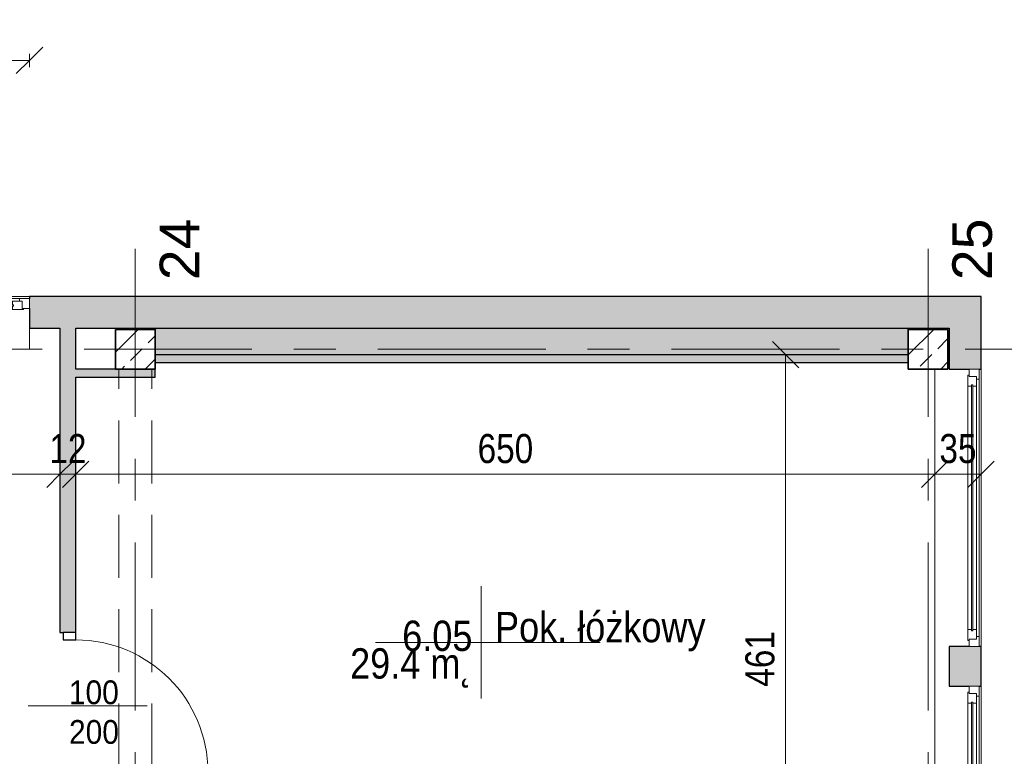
# Model space of a CAD drawing. Header units: centimetres. Extents: x -1743 to 21705, y -8842 to 3590.
# Tile 41 of 44: x 500 to 1245, y 2500 to 3058. Entities that reach past the tile are written whole.
import ezdxf

# ---------------------------------------------------------------- set-up
doc = ezdxf.new("R2010")
doc.units = ezdxf.units.CM
doc.linetypes.add('Oś', pattern=[222.25, 127, -31.75, 31.75, -31.75])
doc.linetypes.add('Ukryte', pattern=[71.438, 47.625, -23.813])
for name, color, linetype, lineweight in [('A-ANNO-DIMS', 211, 'Continuous', 13), ('A-ANNO-DIMS-100', 211, 'Continuous', 13), ('A-ANNO-NOTE', 131, 'Continuous', 9), ('A-AREA-IDEN', 2, 'Continuous', 13), ('A-DETL-GENF', 92, 'Continuous', 9), ('A-DETL-HDLN', 90, 'Ukryte', 9), ('A-DETL-MEDM', 33, 'Continuous', 25), ('A-DOOR', 31, 'Continuous', 13), ('A-GLAZ', 151, 'Continuous', 13), ('A-WALL', 113, 'Continuous', 13), ('S-COLS', 52, 'Continuous', 9), ('S-GRID', 1, 'Continuous', 13), ('S-GRID-IDEN', 1, 'Continuous', 13)]:
    doc.layers.add(name, color=color, linetype=linetype, lineweight=lineweight)
doc.styles.add('Arial', font='arial.ttf', dxfattribs={"width": 0.9, "height": 18})
doc.styles.add('Arial Narrow_2', font='ARIALN.TTF', dxfattribs={"height": 22})
doc.styles.add('Arial_1', font='arial.ttf', dxfattribs={"height": 30})
doc.styles.add('Arial_3', font='arial.ttf', dxfattribs={"width": 0.85, "height": 23})
doc.dimstyles.new('Diagonal_1_100__0_1__1', dxfattribs={"dimscale": 30.48, "dimtxt": 22.515481, "dimasz": 0.656168, "dimexe": 0.164042, "dimexo": 0.0625, "dimgap": 0.065617, "dimtad": 1, "dimdec": 1, "dimrnd": 0.1, "dimdsep": 46, "dimtxsty": 'Arial Narrow_2', "dimblk1": 'OBLIQUE', "dimblk2": 'OBLIQUE', "dimsah": 1, "dimcen": 0.09, "dimazin": 0, "dimtfac": 1, "dimtdec": 4, "dimtix": 1, "dimtmove": 0, "dimatfit": 3, "dimfxl": 0.164042, "dimfxlon": 1, "dimtvp": 1, "dimtolj": 1, "dimtzin": 0, "dimarcsym": 2})
doc.dimstyles.new('Diagonal_1_100__0_1__3', dxfattribs={"dimscale": 30.48, "dimtxt": 22.515481, "dimasz": 0.656168, "dimexe": 0.164042, "dimexo": 0.0625, "dimgap": 0.065617, "dimtad": 1, "dimdec": 1, "dimrnd": 0.1, "dimdsep": 46, "dimtxsty": 'Arial Narrow_2', "dimblk1": 'OBLIQUE', "dimblk2": 'OBLIQUE', "dimsah": 1, "dimcen": 0.09, "dimazin": 0, "dimtfac": 1, "dimtdec": 4, "dimtix": 1, "dimtmove": 0, "dimatfit": 3, "dimfxl": 0.164042, "dimfxlon": 1, "dimtvp": 1, "dimtolj": 1, "dimtzin": 0, "dimarcsym": 2})

# ---------------------------------------------------------------- blocks, each defined once
blk = doc.blocks.new('M_Concrete-Square-Column - 300 x 300mm-1795932-6_piętro IV __13_80 m_ - stan istniejący')
at = {"layer": 'S-COLS'}
h = blk.add_hatch(dxfattribs=at)
h.set_pattern_fill('FP_14', color=256, style=0, pattern_type=2)
h.set_pattern_definition([(225, (1187.377, 2808.326), (17.67767, -17.67767), []), (225, (1169.7, 2808.326), (17.67767, -17.67767), [12.5, -6.25])])
h.paths.add_polyline_path([(-15, 15), (-15, -15), (15, -15), (15, 15)], flags=0)
at = {"layer": 'S-COLS', "lineweight": 35}
for p, q in [((-15, 15), (15, 15)), ((-15, -15), (-15, 15)), ((15, 15), (15, -15)), ((15, -15), (-15, -15))]:
    blk.add_line(p, q, dxfattribs=at)
blk = doc.blocks.new('M_Concrete-Square-Column - 300 x 300mm-V14-6_piętro IV __13_80 m_ - stan istniejący')
at = {"layer": 'S-COLS'}
h = blk.add_hatch(dxfattribs=at)
h.set_pattern_fill('FP_18', color=256, style=0, pattern_type=2)
h.set_pattern_definition([(45, (-587.377, -2808.326), (-17.67767, 17.67767), []), (45, (-569.7, -2808.326), (-17.67767, 17.67767), [12.5, -6.25])])
h.paths.add_polyline_path([(15, -15), (15, 15), (-15, 15), (-15, -15)], flags=0)
at = {"layer": 'S-COLS', "lineweight": 35}
for p, q in [((15, 15), (-15, 15)), ((-15, 15), (-15, -15)), ((15, -15), (15, 15)), ((-15, -15), (15, -15))]:
    blk.add_line(p, q, dxfattribs=at)
blk = doc.blocks.new('DRZWI 1S - automatyczna etykieta - Drzwi 100-2252159-6_piętro IV __13_80 m_ - stan istniejący')
at = {"layer": 'A-DETL-GENF'}
for p, q in [((-55.5, 6), (-55.5, -3.5)), ((-50, 6), (-55.5, 6)), ((-50, -3.5), (-50, 6)), ((55.5, 6), (50, 6)), ((50, 6), (50, -3.5)), ((55.5, -3.5), (55.5, 6)), ((-55.5, -3.5), (-50, -3.5)), ((50, -3.5), (55.5, -3.5))]:
    blk.add_line(p, q, dxfattribs=at)
at = {"layer": 'A-DETL-MEDM'}
for p, q in [((-50, 6), (-55.5, 6)), ((-55.5, 6), (-55.5, -3.5)), ((-50, -3.5), (-50, 6)), ((50, -3.5), (50, 6)), ((50, 6), (55.5, 6)), ((55.5, 6), (55.5, -3.5)), ((-55.5, -3.5), (-50, -3.5)), ((55.5, -3.5), (50, -3.5))]:
    blk.add_line(p, q, dxfattribs=at)
at = {"layer": 'A-DOOR'}
blk.add_line((50, 6), (50, 106), dxfattribs=at)
blk.add_arc((50, 6), 100, 90, 180, dxfattribs=at)
blk = doc.blocks.new('Okno - automatyczna etykieta - 210x165 _nietypowy podział_-2208582-6_piętro IV __13_80 m_ - stan istniejący')
at = {"layer": 'A-GLAZ'}
for p, q in [((-97.5, 10.5), (-105, 10.5)), ((-105, 10.5), (-105, 3)), ((-105, 10.5), (105, 10.5)), ((-92, 8.5), (-99.5, 8.5)), ((-99.5, 8.5), (-99.5, 3)), ((-99.5, 3), (-99.5, 8.5)), ((-99.5, 8.5), (-97.5, 8.5)), ((-97.5, 8.5), (-97.5, 10.5)), ((97.5, 10.5), (-97.5, 10.5)), ((-92, 5.75), (-92, 8.5)), ((92, 8.5), (-92, 8.5)), ((99.5, 8.5), (92, 8.5)), ((92, 8.5), (92, 5.75)), ((105, 10.5), (97.5, 10.5)), ((97.5, 10.5), (97.5, 8.5)), ((97.5, 8.5), (99.5, 8.5)), ((99.5, 3), (99.5, 8.5)), ((99.5, 8.5), (99.5, 3)), ((105, 3), (105, 10.5)), ((-105, 3), (-99.5, 3)), ((-99.5, 3), (-100.5, 3)), ((-100.5, 3), (-100.5, 2)), ((-100.5, 2), (-92, 2)), ((93, 5.75), (-93, 5.75)), ((-93, 5.75), (-93, 4.75)), ((-93, 4.75), (-93, 5.75)), ((-93, 5.75), (-92, 5.75)), ((-93, 4.75), (93, 4.75)), ((-92, 4.75), (-93, 4.75)), ((-92, 2), (-92, 4.75)), ((92, 2), (-92, 2)), ((92, 5.75), (93, 5.75)), ((92, 4.75), (92, 2)), ((93, 4.75), (92, 4.75)), ((92, 2), (100.5, 2)), ((93, 4.75), (93, 5.75)), ((93, 5.75), (93, 4.75)), ((100.5, 3), (99.5, 3)), ((99.5, 3), (105, 3)), ((100.5, 2), (100.5, 3))]:
    blk.add_line(p, q, dxfattribs=at)
blk = doc.blocks.new('Okno - automatyczna etykieta - 200x165 _nietypowy podział_-2208530-6_piętro IV __13_80 m_ - stan istniejący')
at = {"layer": 'A-GLAZ'}
for p, q in [((-92.5, 10.5), (-100, 10.5)), ((-100, 10.5), (-100, 3)), ((-100, 10.5), (100, 10.5)), ((-87, 8.5), (-94.5, 8.5)), ((-94.5, 8.5), (-94.5, 3)), ((-94.5, 3), (-94.5, 8.5)), ((-94.5, 8.5), (-92.5, 8.5)), ((-92.5, 8.5), (-92.5, 10.5)), ((92.5, 10.5), (-92.5, 10.5)), ((-87, 5.75), (-87, 8.5)), ((87, 8.5), (-87, 8.5)), ((94.5, 8.5), (87, 8.5)), ((87, 8.5), (87, 5.75)), ((100, 10.5), (92.5, 10.5)), ((92.5, 10.5), (92.5, 8.5)), ((92.5, 8.5), (94.5, 8.5)), ((94.5, 3), (94.5, 8.5)), ((94.5, 8.5), (94.5, 3)), ((100, 3), (100, 10.5)), ((-100, 3), (-94.5, 3)), ((-94.5, 3), (-95.5, 3)), ((-95.5, 3), (-95.5, 2)), ((-95.5, 2), (-87, 2)), ((88, 5.75), (-88, 5.75)), ((-88, 5.75), (-88, 4.75)), ((-88, 4.75), (-88, 5.75)), ((-88, 5.75), (-87, 5.75)), ((-88, 4.75), (88, 4.75)), ((-87, 4.75), (-88, 4.75)), ((-87, 2), (-87, 4.75)), ((87, 2), (-87, 2)), ((87, 5.75), (88, 5.75)), ((87, 4.75), (87, 2)), ((88, 4.75), (87, 4.75)), ((87, 2), (95.5, 2)), ((88, 4.75), (88, 5.75)), ((88, 5.75), (88, 4.75)), ((95.5, 3), (94.5, 3)), ((94.5, 3), (100, 3)), ((95.5, 2), (95.5, 3)), ((-100, -26), (-100, -12)), ((100, -12), (100, -26)), ((-100, -28), (-100, -26)), ((-100, -28), (100, -28)), ((100, -26), (100, -28))]:
    blk.add_line(p, q, dxfattribs=at)
blk = doc.blocks.new('DIMBLOCK71-6_piętro IV __13_80 m_ - stan istniejący')
at = {"layer": 'A-ANNO-DIMS-100'}
for p, q in [((1079.48, 2804.33), (1069.48, 2814.33)), ((1074.48, 2804.33), (1084.48, 2804.33)), ((1079.48, 2804.33), (1074.48, 2804.33)), ((1079.48, 2343.33), (1079.48, 2804.33)), ((1079.48, 2804.33), (1089.48, 2794.33)), ((1079.48, 2343.33), (1069.48, 2353.33)), ((1074.48, 2343.33), (1084.48, 2343.33)), ((1079.48, 2343.33), (1074.48, 2343.33)), ((1079.48, 2343.33), (1089.48, 2333.33))]:
    blk.add_line(p, q, dxfattribs=at)
at = {"layer": 'A-ANNO-DIMS-100', "color": 0, "insert": (1049.05, 2552.92), "char_height": 22, "width": 50.1774, "attachment_point": 1, "rotation": 90, "line_spacing_factor": 0.974696, "style": 'Arial Narrow_2'}
blk.add_mtext('461', dxfattribs=at)
blk = doc.blocks.new('_Oblique')
at = {"color": 0, "linetype": 'ByBlock', "lineweight": -2}
blk.add_line((-0.5, -0.5), (0.5, 0.5), dxfattribs=at)
blk = doc.blocks.new('DIMBLOCK108-6_piętro IV __13_80 m_ - stan istniejący')
at = {"layer": 'A-ANNO-DIMS-100'}
for p, q in [((307.38, 3027.02), (317.38, 3037.02)), ((507.38, 3027.02), (517.38, 3037.02)), ((307.38, 3027.02), (297.38, 3017.02)), ((307.38, 3022.02), (307.38, 3032.02)), ((307.38, 3027.02), (507.38, 3027.02)), ((307.38, 3027.02), (307.38, 3022.02)), ((507.38, 3027.02), (497.38, 3017.02)), ((507.38, 3022.02), (507.38, 3032.02)), ((507.38, 3027.02), (507.38, 3022.02))]:
    blk.add_line(p, q, dxfattribs=at)
at = {"layer": 'A-ANNO-DIMS-100', "color": 0, "insert": (386.47, 3057.45), "char_height": 22, "width": 50.1774, "attachment_point": 1, "line_spacing_factor": 0.974696, "style": 'Arial Narrow_2'}
blk.add_mtext('200', dxfattribs=at)
blk = doc.blocks.new('METKA_POMIESZCZENIA2 - Rozbudowana - bez ramki-2396678-6_piętro IV __13_80 m_ - stan istniejący')
at = {"layer": 'A-AREA-IDEN'}
for p, q in [((0, 0.425), (0, 0)), ((0.0976, 0), (-0.8, 0)), ((-0.8, 0), (0.9, 0)), ((0, 0), (0, -0.425))]:
    blk.add_line(p, q, dxfattribs=at)
blk = doc.blocks.new('DIMBLOCK275-6_piętro IV __13_80 m_ - stan istniejący')
at = {"layer": 'A-ANNO-DIMS-100'}
for p, q in [((297.38, 2713.76), (307.38, 2723.76)), ((530.38, 2713.76), (540.38, 2723.76)), ((297.38, 2713.76), (287.38, 2703.76)), ((297.38, 2718.76), (297.38, 2708.76)), ((297.38, 2713.76), (297.38, 2718.76)), ((297.38, 2713.76), (530.38, 2713.76)), ((530.38, 2713.76), (520.38, 2703.76)), ((530.38, 2718.76), (530.38, 2708.76)), ((530.38, 2713.76), (530.38, 2718.76))]:
    blk.add_line(p, q, dxfattribs=at)
at = {"layer": 'A-ANNO-DIMS-100', "color": 0, "insert": (392.97, 2744.2), "char_height": 22, "width": 50.1774, "attachment_point": 1, "line_spacing_factor": 0.974696, "style": 'Arial Narrow_2'}
blk.add_mtext('233', dxfattribs=at)
blk = doc.blocks.new('DIMBLOCK276-6_piętro IV __13_80 m_ - stan istniejący')
at = {"layer": 'A-ANNO-DIMS-100'}
for p, q in [((530.38, 2713.76), (540.38, 2723.76)), ((542.38, 2713.76), (552.38, 2723.76)), ((530.38, 2713.76), (520.38, 2703.76)), ((530.38, 2718.76), (530.38, 2708.76)), ((530.38, 2713.76), (530.38, 2718.76)), ((530.38, 2713.76), (542.38, 2713.76)), ((542.38, 2713.76), (532.38, 2703.76)), ((542.38, 2718.76), (542.38, 2708.76)), ((542.38, 2713.76), (542.38, 2718.76))]:
    blk.add_line(p, q, dxfattribs=at)
at = {"layer": 'A-ANNO-DIMS-100', "color": 0, "insert": (522.44, 2744.2), "char_height": 22, "width": 33.4516, "attachment_point": 1, "line_spacing_factor": 0.974696, "style": 'Arial Narrow_2'}
blk.add_mtext('12', dxfattribs=at)
blk = doc.blocks.new('DIMBLOCK277-6_piętro IV __13_80 m_ - stan istniejący')
at = {"layer": 'A-ANNO-DIMS-100'}
for p, q in [((542.38, 2713.76), (552.38, 2723.76)), ((1192.38, 2713.76), (1202.38, 2723.76)), ((542.38, 2713.76), (532.38, 2703.76)), ((542.38, 2718.76), (542.38, 2708.76)), ((542.38, 2713.76), (542.38, 2718.76)), ((542.38, 2713.76), (1192.38, 2713.76)), ((1192.38, 2713.76), (1182.38, 2703.76)), ((1192.38, 2718.76), (1192.38, 2708.76)), ((1192.38, 2713.76), (1192.38, 2718.76))]:
    blk.add_line(p, q, dxfattribs=at)
at = {"layer": 'A-ANNO-DIMS-100', "color": 0, "insert": (846.47, 2744.2), "char_height": 22, "width": 50.1774, "attachment_point": 1, "line_spacing_factor": 0.974696, "style": 'Arial Narrow_2'}
blk.add_mtext('650', dxfattribs=at)
blk = doc.blocks.new('DIMBLOCK278-6_piętro IV __13_80 m_ - stan istniejący')
at = {"layer": 'A-ANNO-DIMS-100'}
for p, q in [((1192.38, 2713.76), (1202.38, 2723.76)), ((1227.38, 2713.76), (1237.38, 2723.76)), ((1192.38, 2713.76), (1182.38, 2703.76)), ((1192.38, 2718.76), (1192.38, 2708.76)), ((1192.38, 2713.76), (1192.38, 2718.76)), ((1192.38, 2713.76), (1227.38, 2713.76)), ((1227.38, 2713.76), (1217.38, 2703.76)), ((1227.38, 2718.76), (1227.38, 2708.76)), ((1227.38, 2713.76), (1227.38, 2718.76))]:
    blk.add_line(p, q, dxfattribs=at)
at = {"layer": 'A-ANNO-DIMS-100', "color": 0, "insert": (1195.94, 2744.2), "char_height": 22, "width": 33.4516, "attachment_point": 1, "line_spacing_factor": 0.974696, "style": 'Arial Narrow_2'}
blk.add_mtext('35', dxfattribs=at)

msp = doc.modelspace()

# ---------------------------------------------------------------- hatches: boundary and pattern name
at = {"layer": 'A-WALL'}
h = msp.add_hatch(color=9, dxfattribs=at)
h.paths.add_polyline_path([(1227.38, 2824.33), (1227.38, 2848.33), (507.38, 2848.33), (507.38, 2824.33), (1203.38, 2824.33)], flags=0)
h.paths.add_polyline_path([(285.38, 2824.33), (307.38, 2824.33), (307.38, 2848.33), (267.38, 2848.33), (267.38, 2824.33)], flags=0)
h.paths.add_polyline_path([(113.38, 2824.33), (157.38, 2824.33), (157.38, 2848.33), (-182.62, 2848.33), (-182.62, 2824.33), (17.38, 2824.33)], flags=0)
h.paths.add_polyline_path([(-297.62, 2824.33), (-292.62, 2824.33), (-292.62, 2848.33), (-332.62, 2848.33), (-332.62, 2824.33), (-302.62, 2824.33)], flags=0)
h.paths.add_polyline_path([(-532.62, 2824.33), (-532.62, 2848.33), (-1217.62, 2848.33), (-1217.62, 2824.33), (-547.62, 2824.33)], flags=0)
h = msp.add_hatch(color=9, dxfattribs=at)
h.paths.add_polyline_path([(532.88, 132.33), (542.38, 132.33), (542.38, 139.33), (530.38, 139.33), (530.38, 132.33)], flags=0)
h.paths.add_polyline_path([(542.38, 250.33), (542.38, 465.83), (530.38, 465.83), (530.38, 250.33), (532.88, 250.33)], flags=0)
h.paths.add_polyline_path([(542.38, 657.83), (542.38, 660.33), (530.38, 660.33), (530.38, 657.83), (532.88, 657.83)], flags=0)
h.paths.add_polyline_path([(542.38, 781.33), (542.38, 1102.83), (530.38, 1102.83), (530.38, 781.33)], flags=0)
h.paths.add_polyline_path([(530.38, 1312.83), (542.38, 1312.83), (542.38, 1431.33), (530.38, 1431.33)], flags=0)
h.paths.add_polyline_path([(542.38, 1633.83), (542.38, 2022.83), (530.38, 2022.83), (530.38, 1633.83), (532.88, 1633.83)], flags=0)
h.paths.add_polyline_path([(532.88, 2173.83), (542.38, 2173.83), (542.38, 2458.83), (530.38, 2458.83), (530.38, 2173.83)], flags=0)
h.paths.add_polyline_path([(530.38, 2593.83), (542.38, 2593.83), (542.38, 2824.33), (530.38, 2824.33), (530.38, 2634.26)], flags=0)
for points in [[(1172.38, 2804.33), (1172.38, 2824.33), (602.38, 2824.33), (602.38, 2804.33), (736.44, 2804.33)], [(602.38, 2798.33), (1172.38, 2798.33), (1172.38, 2804.33), (602.38, 2804.33)], [(602.38, 2787.33), (602.38, 2793.33), (542.38, 2793.33), (542.38, 2787.33), (572.38, 2787.33)]]:
    msp.add_hatch(color=9, dxfattribs=at).paths.add_polyline_path(points, flags=0)
h = msp.add_hatch(color=9, dxfattribs=at)
h.paths.add_polyline_path([(1227.38, 393.33), (1227.38, 423.33), (1203.38, 423.33), (1203.38, 393.33)], flags=0)
h.paths.add_polyline_path([(1223.88, 633.33), (1227.38, 633.33), (1227.38, 663.33), (1203.38, 663.33), (1203.38, 633.33), (1218.38, 633.33)], flags=0)
h.paths.add_polyline_path([(1223.88, 873.33), (1227.38, 873.33), (1227.38, 903.33), (1203.38, 903.33), (1203.38, 873.33), (1218.38, 873.33)], flags=0)
h.paths.add_polyline_path([(1218.38, 1113.33), (1227.38, 1113.33), (1227.38, 1143.33), (1203.38, 1143.33), (1203.38, 1113.33)], flags=0)
h.paths.add_polyline_path([(1223.88, 1353.33), (1227.38, 1353.33), (1227.38, 1383.33), (1203.38, 1383.33), (1203.38, 1353.33), (1218.38, 1353.33)], flags=0)
h.paths.add_polyline_path([(1225.88, 1593.33), (1227.38, 1593.33), (1227.38, 1623.33), (1203.38, 1623.33), (1203.38, 1593.33), (1223.88, 1593.33)], flags=0)
h.paths.add_polyline_path([(1223.88, 1833.33), (1227.38, 1833.33), (1227.38, 1863.33), (1203.38, 1863.33), (1203.38, 1833.33), (1218.38, 1833.33)], flags=0)
h.paths.add_polyline_path([(1218.38, 2073.33), (1227.38, 2073.33), (1227.38, 2103.33), (1203.38, 2103.33), (1203.38, 2073.33)], flags=0)
h.paths.add_polyline_path([(1218.38, 2313.33), (1227.38, 2313.33), (1227.38, 2343.33), (1203.38, 2343.33), (1203.38, 2313.33)], flags=0)
h.paths.add_polyline_path([(1223.88, 2553.33), (1227.38, 2553.33), (1227.38, 2583.33), (1203.38, 2583.33), (1203.38, 2553.33), (1218.38, 2553.33)], flags=0)
h.paths.add_polyline_path([(1203.38, 2793.33), (1227.38, 2793.33), (1227.38, 2824.33), (1203.38, 2824.33), (1203.38, 2808.33)], flags=0)

# ---------------------------------------------------------------- linework, layer by layer
at = {"layer": 'A-ANNO-NOTE', "lineweight": 13}
msp.add_line((506.38, 2538.33), (596.38, 2538.33), dxfattribs=at)
at = {"layer": 'A-DETL-HDLN'}
for p, q in [((574.88, 420.83), (574.88, 2793.33)), ((599.88, 420.83), (599.88, 2793.33))]:
    msp.add_line(p, q, dxfattribs=at)
at = {"layer": 'A-WALL'}
for p, q in [((307.38, 2848.33), (507.38, 2848.33)), ((1192.38, 2823.33), (1192.38, 2824.33)), ((1192.38, 2343.33), (1192.38, 2793.33)), ((1227.38, 2793.33), (1227.38, 2583.33)), ((1227.38, 2553.33), (1227.38, 2343.33))]:
    msp.add_line(p, q, dxfattribs=at)
at = {"layer": 'A-WALL', "color": 7, "lineweight": 25}
for p, q in [((1227.38, 2848.33), (507.38, 2848.33)), ((507.38, 2848.33), (507.38, 2846.83)), ((1227.38, 2793.33), (1227.38, 2848.33)), ((507.38, 2839.33), (507.38, 2824.33)), ((507.38, 2824.33), (530.38, 2824.33)), ((530.38, 2824.33), (530.38, 2593.83)), ((542.38, 2793.33), (542.38, 2824.33)), ((542.38, 2824.33), (1203.38, 2824.33)), ((602.38, 2824.33), (602.38, 2823.33)), ((1172.38, 2823.33), (1172.38, 2824.33)), ((1203.38, 2824.33), (1203.38, 2793.33)), ((602.38, 2804.33), (1172.38, 2804.33)), ((602.38, 2798.33), (1172.38, 2798.33)), ((572.38, 2793.33), (542.38, 2793.33)), ((542.38, 2593.83), (542.38, 2787.33)), ((542.38, 2787.33), (602.38, 2787.33)), ((602.38, 2787.33), (602.38, 2793.33)), ((1203.38, 2793.33), (1218.38, 2793.33)), ((1225.88, 2793.33), (1227.38, 2793.33)), ((530.38, 2593.83), (532.88, 2593.83)), ((1218.38, 2583.33), (1203.38, 2583.33)), ((1203.38, 2583.33), (1203.38, 2553.33)), ((1227.38, 2583.33), (1225.88, 2583.33)), ((1227.38, 2553.33), (1227.38, 2583.33)), ((1203.38, 2553.33), (1218.38, 2553.33)), ((1225.88, 2553.33), (1227.38, 2553.33))]:
    msp.add_line(p, q, dxfattribs=at)
at = {"layer": 'S-GRID', "linetype": 'Oś'}
for p, q in [((587.38, 2884.27), (587.38, 27.13)), ((1187.38, 2884.27), (1187.38, 27.13)), ((1342.46, 2808.33), (-1368.76, 2808.33))]:
    msp.add_line(p, q, dxfattribs=at)

# ---------------------------------------------------------------- block references
at = {"layer": 'A-AREA-IDEN', "xscale": 99.99999999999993, "yscale": 99.99999999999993, "zscale": 99.99999999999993}
msp.add_blockref('METKA_POMIESZCZENIA2 - Rozbudowana - bez ramki-2396678-6_piętro IV __13_80 m_ - stan istniejący', (849.2, 2586.41), dxfattribs=at)
at = {"layer": 'A-DOOR', "rotation": 269.9999999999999}
msp.add_blockref('DRZWI 1S - automatyczna etykieta - Drzwi 100-2252159-6_piętro IV __13_80 m_ - stan istniejący', (536.38, 2538.33), dxfattribs=at)
at = {"layer": 'A-GLAZ'}
msp.add_blockref('Okno - automatyczna etykieta - 200x165 _nietypowy podział_-2208530-6_piętro IV __13_80 m_ - stan istniejący', (407.38, 2836.33), dxfattribs=at)
at = {"layer": 'A-GLAZ', "rotation": 269.9999999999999}
for p in [(1215.38, 2688.33), (1215.38, 2448.33)]:
    msp.add_blockref('Okno - automatyczna etykieta - 210x165 _nietypowy podział_-2208582-6_piętro IV __13_80 m_ - stan istniejący', p, dxfattribs=at)
at = {"layer": 'S-COLS'}
msp.add_blockref('M_Concrete-Square-Column - 300 x 300mm-V14-6_piętro IV __13_80 m_ - stan istniejący', (587.38, 2808.33), dxfattribs=at)
at = {"layer": 'S-COLS', "rotation": 180}
msp.add_blockref('M_Concrete-Square-Column - 300 x 300mm-1795932-6_piętro IV __13_80 m_ - stan istniejący', (1187.38, 2808.33), dxfattribs=at)

# ---------------------------------------------------------------- texts
at = {"layer": 'A-ANNO-NOTE', "lineweight": 211, "char_height": 18, "width": 38.07, "attachment_point": 5, "line_spacing_factor": 0.936439, "style": 'Arial'}
for s, insert in [('\\pxqc,t6.35,12.7,19.05,25.4,31.75,38.1,44.45,50.8,57.15,63.5,69.85,76.2,82.55,88.9,95.25,101.6,107.95,114.3,120.65,127,133.35,139.7,146.05,152.4,158.75,165.1,171.45,177.8,184.15,190.5,196.85,203.2;{100}', (556.07, 2548.56)), ('\\pxqc,t6.35,12.7,19.05,25.4,31.75,38.1,44.45,50.8,57.15,63.5,69.85,76.2,82.55,88.9,95.25,101.6,107.95,114.3,120.65,127,133.35,139.7,146.05,152.4,158.75,165.1,171.45,177.8,184.15,190.5,196.85,203.2;{200}', (556.16, 2518.56))]:
    msp.add_mtext(s, dxfattribs=dict(at, insert=insert))
at = {"layer": 'A-AREA-IDEN', "char_height": 23, "line_spacing_factor": 0.936439, "style": 'Arial_3'}
for s, insert, width, attachment_point in [('\\pxt3.69565,7.3913,11.08696,14.78261,18.47826,22.17391,25.86957,29.56522,33.26087,36.95652,40.65217,44.34783,48.04348,51.73913,55.43478,59.13043,62.82609,66.52174,70.21739,73.91304,77.6087,81.30435,85,88.69565,92.3913,96.08696,99.78261,103.47826,107.17391,110.86957,114.56522,118.26087;{Pok. łóżkowy}', (859.62, 2579.63), 156.91, 7), ('\\pxqr,t3.69565,7.3913,11.08696,14.78261,18.47826,22.17391,25.86957,29.56522,33.26087,36.95652,40.65217,44.34783,48.04348,51.73913,55.43478,59.13043,62.82609,66.52174,70.21739,73.91304,77.6087,81.30435,85,88.69565,92.3913,96.08696,99.78261,103.47826,107.17391,110.86957,114.56522,118.26087;{6.05}', (842.54, 2579.63), 52.87, 9), ('\\pxqr,t3.69565,7.3913,11.08696,14.78261,18.47826,22.17391,25.86957,29.56522,33.26087,36.95652,40.65217,44.34783,48.04348,51.73913,55.43478,59.13043,62.82609,66.52174,70.21739,73.91304,77.6087,81.30435,85,88.69565,92.3913,96.08696,99.78261,103.47826,107.17391,110.86957,114.56522,118.26087;{29.4 m˛}', (842.54, 2582.02), 91.63, 3)]:
    msp.add_mtext(s, dxfattribs=dict(at, insert=insert, width=width, attachment_point=attachment_point))
at = {"layer": 'S-GRID-IDEN', "char_height": 30, "width": 48.3, "attachment_point": 5, "rotation": 90, "line_spacing_factor": 0.936439, "style": 'Arial_1'}
for s, insert in [('\\pxqc,t4.23333,8.46667,12.7,16.93333,21.16667,25.4,29.63333,33.86667,38.1,42.33333,46.56667,50.8,55.03333,59.26667,63.5,67.73333,71.96667,76.2,80.43333,84.66667,88.9,93.13333,97.36667,101.6,105.83333,110.06667,114.3,118.53333,122.76667,127,131.23333,135.46667;{24}', (620.88, 2883.93)), ('\\pxqc,t4.23333,8.46667,12.7,16.93333,21.16667,25.4,29.63333,33.86667,38.1,42.33333,46.56667,50.8,55.03333,59.26667,63.5,67.73333,71.96667,76.2,80.43333,84.66667,88.9,93.13333,97.36667,101.6,105.83333,110.06667,114.3,118.53333,122.76667,127,131.23333,135.46667;{25}', (1220.88, 2883.93))]:
    msp.add_mtext(s, dxfattribs=dict(at, insert=insert))

# ---------------------------------------------------------------- dimensions: what is measured, and where the dimension line sits
at = {"layer": 'A-ANNO-DIMS'}
for base, p1, p2, dimstyle, override, picture, middle in [((507.38, 3027.02), (307.38, 3022.02), (507.38, 3022.02), 'Diagonal_1_100__0_1__1', {"dimpost": '<>', "dimfxl": 200}, 'DIMBLOCK108-6_piętro IV __13_80 m_ - stan istniejący', (407.38, 3040.25)), ((530.38, 2713.76), (297.38, 2718.76), (530.38, 2718.76), 'Diagonal_1_100__0_1__3', {"dimpost": '<>', "dimfxl": 233}, 'DIMBLOCK275-6_piętro IV __13_80 m_ - stan istniejący', (413.88, 2726.99)), ((542.38, 2713.76), (530.38, 2718.76), (542.38, 2718.76), 'Diagonal_1_100__0_1__3', {"dimpost": '<>', "dimfxl": 12}, 'DIMBLOCK276-6_piętro IV __13_80 m_ - stan istniejący', (536.38, 2726.81)), ((1192.38, 2713.76), (542.38, 2718.76), (1192.38, 2718.76), 'Diagonal_1_100__0_1__3', {"dimpost": '<>', "dimfxl": 650}, 'DIMBLOCK277-6_piętro IV __13_80 m_ - stan istniejący', (867.38, 2726.99)), ((1227.38, 2713.76), (1192.38, 2718.76), (1227.38, 2718.76), 'Diagonal_1_100__0_1__3', {"dimpost": '<>', "dimfxl": 35}, 'DIMBLOCK278-6_piętro IV __13_80 m_ - stan istniejący', (1209.88, 2726.99))]:
    dim = msp.add_linear_dim(base=base, p1=p1, p2=p2, dimstyle=dimstyle, override=override, dxfattribs=at)
    dim.commit()
    dim.dimension.update_dxf_attribs({"geometry": picture, "text_midpoint": middle})
dim = msp.add_linear_dim(base=(1079.48, 2804.33), p1=(1074.48, 2343.33), p2=(1074.48, 2804.33), angle=90, dimstyle='Diagonal_1_100__0_1__1', override={"dimpost": '<>', "dimfxl": 461}, dxfattribs=at)
dim.commit()
dim.dimension.update_dxf_attribs({"geometry": 'DIMBLOCK71-6_piętro IV __13_80 m_ - stan istniejący', "text_midpoint": (1066.25, 2573.83)})

doc.saveas('drawing.dxf')
